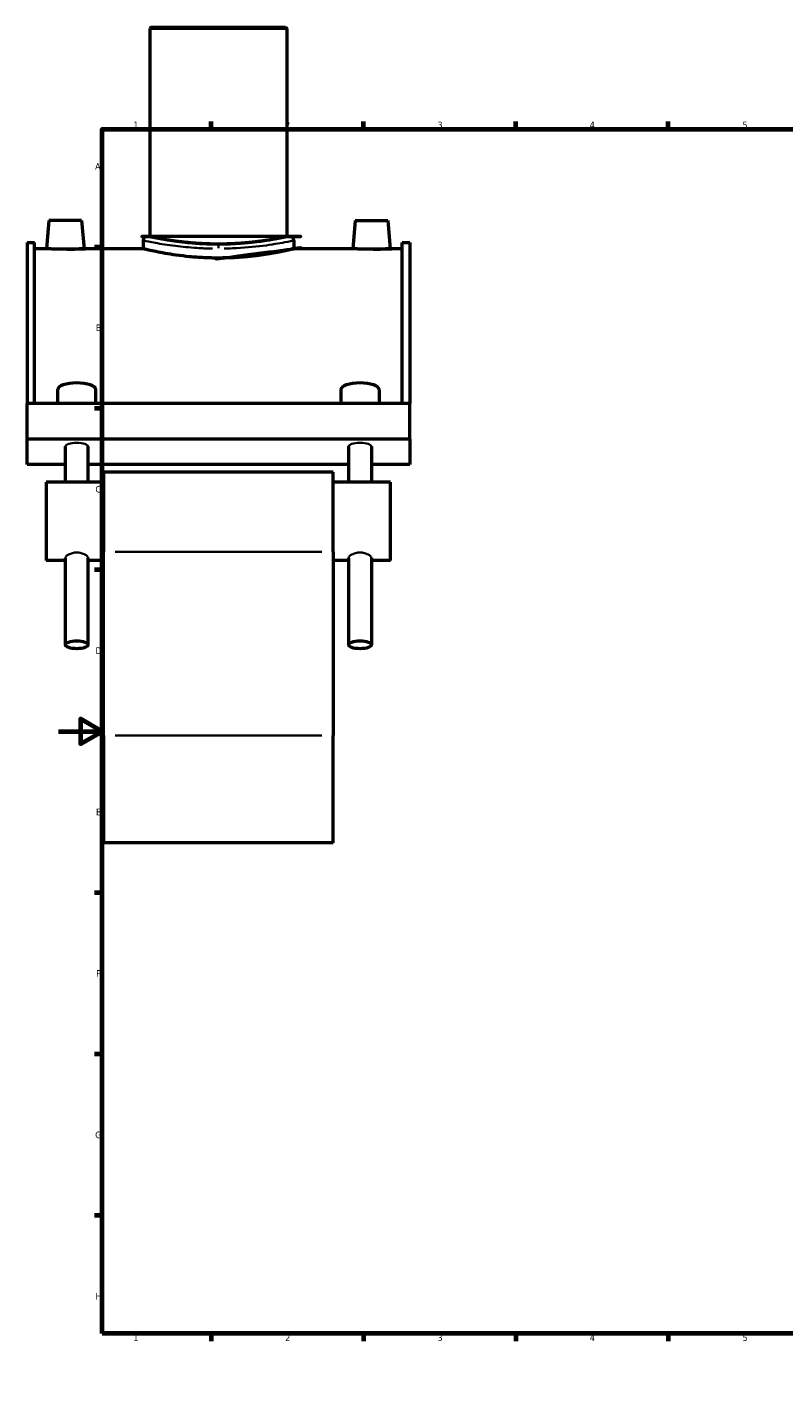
# Model space of a CAD drawing. Header units: millimetres. Extents: x -15 to 1174, y -66 to 1164.
# Tile 1 of 5: x -15 to 334, y 0 to 621. Entities that reach past the tile are written whole.
import ezdxf

# ---------------------------------------------------------------- set-up
doc = ezdxf.new("R2010")
doc.units = ezdxf.units.MM
for name, color, linetype, lineweight in [('Border (ANSI)', 7, 'Continuous', 70), ('Visible (ANSI)', 7, 'Continuous', 50), ('Visible Narrow (ANSI)', 7, 'Continuous', 35)]:
    doc.layers.add(name, color=color, linetype=linetype, lineweight=lineweight)
doc.styles.add('Note Text (ANSI)', font='tahoma.ttf')

# ---------------------------------------------------------------- blocks, each defined once
blk = doc.blocks.new('Borders Default Border')
at = {"layer": 'Border (ANSI)'}
for p, q in [((70.08333206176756, 574.000015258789), (70.08333206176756, 577.4480056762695)), ((140.1666641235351, 574.000015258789), (140.1666641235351, 577.4480056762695)), ((210.2499961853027, 574.000015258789), (210.2499961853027, 577.4480056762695)), ((280.3333282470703, 574.000015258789), (280.3333282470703, 577.4480056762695)), ((350.4166793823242, 574.000015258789), (350.4166793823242, 577.4480056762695)), ((490.5833435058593, 574.000015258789), (490.5833435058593, 577.4480056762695)), ((560.6666564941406, 574.000015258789), (560.6666564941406, 577.4480056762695)), ((630.7500076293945, 574.000015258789), (630.7500076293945, 577.4480056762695)), ((700.8333587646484, 574.000015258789), (700.8333587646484, 577.4480056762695)), ((770.9166717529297, 574.000015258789), (770.9166717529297, 577.4480056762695)), ((20, 519.7499847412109), (16.55200004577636, 519.7499847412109)), ((820.999984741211, 519.7499847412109), (824.448013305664, 519.7499847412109)), ((20, 445.4999923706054), (16.55200004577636, 445.4999923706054)), ((820.999984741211, 445.4999923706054), (824.448013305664, 445.4999923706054)), ((20, 371.25), (16.55200004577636, 371.25)), ((820.999984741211, 371.25), (824.448013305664, 371.25)), ((20, 222.7499961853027), (16.55200004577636, 222.7499961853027)), ((820.999984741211, 222.7499961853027), (824.448013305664, 222.7499961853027)), ((20, 148.5000038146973), (16.55200004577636, 148.5000038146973)), ((820.999984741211, 148.5000038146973), (824.448013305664, 148.5000038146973)), ((20, 74.25000190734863), (16.55200004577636, 74.25000190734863)), ((820.999984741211, 74.25000190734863), (824.448013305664, 74.25000190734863)), ((70.08333206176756, 20), (70.08333206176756, 16.55200004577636)), ((140.1666641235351, 20), (140.1666641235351, 16.55200004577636)), ((210.2499961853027, 20), (210.2499961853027, 16.55200004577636)), ((280.3333282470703, 20), (280.3333282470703, 16.55200004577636)), ((350.4166793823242, 20), (350.4166793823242, 16.55200004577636)), ((490.5833435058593, 20), (490.5833435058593, 16.55200004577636)), ((560.6666564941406, 20), (560.6666564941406, 16.55200004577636)), ((630.7500076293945, 20), (630.7500076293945, 16.55200004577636)), ((700.8333587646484, 20), (700.8333587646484, 16.55200004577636)), ((770.9166717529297, 20), (770.9166717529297, 16.55200004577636))]:
    blk.add_line(p, q, dxfattribs=at)
at = {"layer": 'Border (ANSI)', "flags": 128}
for points in [[(420.4999923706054, 594.0000152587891), (420.4999923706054, 574.000015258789), (414.7264862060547, 584.000015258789), (426.2734985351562, 584.000015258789), (420.4999923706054, 574.000015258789)], [(20, 20), (20, 574.000015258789), (820.999984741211, 574.000015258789), (820.999984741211, 20), (20, 20)], [(0, 297.0000076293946), (20, 297.0000076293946), (10, 302.773494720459), (10, 291.2265014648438), (20, 297.0000076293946)], [(840.9999847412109, 297.0000076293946), (820.999984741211, 297.0000076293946), (830.9999847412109, 302.773494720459), (830.9999847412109, 291.2265014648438), (820.999984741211, 297.0000076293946)], [(420.4999923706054, 0), (420.4999923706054, 20), (414.7264862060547, 10), (426.2734985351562, 10), (420.4999923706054, 20)]]:
    blk.add_lwpolyline(points, dxfattribs=at)
at = {"layer": 'Border (ANSI)', "char_height": 3.048000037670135, "attachment_point": 7, "style": 'Note Text (ANSI)'}
for s, insert in [('1', (34.3540311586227, 574.3999999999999)), ('2', (104.2008390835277, 574.3999999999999)), ('3', (174.2597883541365, 574.3357795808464)), ('4', (244.2285165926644, 574.3999999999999)), ('5', (314.4825383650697, 574.3357795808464)), ('6', (384.485404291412, 574.3357795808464)), ('7', (454.5979985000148, 574.3999999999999)), ('8', (524.6301253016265, 574.3308395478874)), ('9', (594.7012666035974, 574.3407196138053)), ('10', (663.9604136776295, 574.3357795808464)), ('11', (734.0437470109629, 574.3999999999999)), ('12', (804.127080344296, 574.3999999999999)), ('A', (16.77949436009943, 555.3509999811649)), ('A', (821.6274943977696, 555.3509999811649)), ('B', (17.14579267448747, 481.1009999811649)), ('B', (821.9937927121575, 481.1009999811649)), ('C', (16.95163907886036, 406.7966596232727)), ('C', (821.7996391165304, 406.7966596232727)), ('D', (16.95930643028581, 332.600999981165)), ('D', (821.8073064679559, 332.600999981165)), ('E', (17.20507306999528, 258.350999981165)), ('E', (822.0530731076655, 258.350999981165)), ('F', (17.28781862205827, 184.100999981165)), ('F', (822.1358186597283, 184.100999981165)), ('G', (16.81084813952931, 109.7917195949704)), ('G', (821.6588481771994, 109.7917195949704)), ('H', (16.96548147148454, 35.600999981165)), ('H', (821.8134815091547, 35.600999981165)), ('1', (34.3540311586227, 16.55199996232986)), ('2', (104.2008390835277, 16.55199996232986)), ('3', (174.2597883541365, 16.48777954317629)), ('4', (244.2285165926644, 16.55199996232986)), ('5', (314.4825383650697, 16.48777954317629)), ('6', (384.485404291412, 16.48777954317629)), ('7', (454.5979985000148, 16.55199996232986)), ('8', (524.6301253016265, 16.48283951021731)), ('9', (594.7012666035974, 16.49271957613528)), ('10', (663.9604136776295, 16.48777954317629)), ('11', (734.0437470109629, 16.55199996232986)), ('12', (804.127080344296, 16.55199996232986))]:
    blk.add_mtext(s, dxfattribs=dict(at, insert=insert))

msp = doc.modelspace()

# ---------------------------------------------------------------- linework, layer by layer
at = {"layer": 'Visible (ANSI)'}
for p, q in [((42.58854209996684, 620.9898716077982), (41.95854209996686, 620.3598716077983)), ((42.58854209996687, 620.9898716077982), (104.3285420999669, 620.9898716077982)), ((104.3285420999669, 620.9898716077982), (104.9585420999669, 620.3598716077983)), ((104.9585420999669, 620.3598716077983), (41.95854209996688, 620.3598716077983)), ((41.95854209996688, 620.3598716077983), (41.95854209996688, 524.6698716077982)), ((104.9585420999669, 620.3598716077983), (104.9585420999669, 524.6698716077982)), ((-4.441457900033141, 531.9898716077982), (-5.578810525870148, 518.9898716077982)), ((10.55854209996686, 531.9898716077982), (-4.441457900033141, 531.9898716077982)), ((10.55854209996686, 531.9898716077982), (11.69589472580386, 518.9898716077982)), ((136.3585420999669, 531.9898716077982), (135.2211894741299, 518.9898716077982)), ((136.3585420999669, 531.9898716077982), (151.3585420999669, 531.9898716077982)), ((151.3585420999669, 531.9898716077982), (152.4958947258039, 518.9898716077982)), ((-14.54145790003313, 521.8298716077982), (-14.54145789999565, 447.8156952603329)), ((-14.54145790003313, 521.8298716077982), (-11.02145790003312, 521.8298716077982)), ((-11.02145789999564, 447.8156952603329), (-11.02145790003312, 521.8298716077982)), ((38.80854209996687, 522.7798716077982), (38.80854209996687, 518.9898716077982)), ((40.69854209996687, 524.6698716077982), (41.95854209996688, 524.6698716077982)), ((104.9585420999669, 524.6698716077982), (106.2185420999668, 524.6698716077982)), ((108.1085420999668, 522.7798716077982), (108.1085420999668, 518.9898716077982)), ((157.9385421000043, 447.8156952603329), (157.9385420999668, 521.8298716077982)), ((157.9385420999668, 521.8298716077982), (161.4585420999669, 521.8298716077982)), ((161.4585420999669, 521.8298716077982), (161.4585421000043, 447.8156952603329)), ((-5.578810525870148, 518.9898716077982), (-11.02145790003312, 518.9898716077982)), ((38.80854209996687, 518.9898716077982), (11.69589472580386, 518.9898716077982)), ((135.2211894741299, 518.9898716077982), (108.1085420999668, 518.9898716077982)), ((157.9385420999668, 518.9898716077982), (152.4958947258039, 518.9898716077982)), ((-0.4114578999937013, 447.8156952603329), (-0.4114578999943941, 454.2622663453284)), ((17.08854210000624, 447.8156952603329), (17.08854210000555, 454.2622663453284)), ((129.8285421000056, 454.2622663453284), (129.8285421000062, 447.8156952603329)), ((147.3285421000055, 454.2622663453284), (147.3285421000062, 447.8156952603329)), ((161.4585421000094, 447.8156952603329), (-14.5414578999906, 447.8156952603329)), ((-14.54145789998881, 431.3710743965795), (-14.54145789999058, 447.8156952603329)), ((161.4585421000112, 431.3710743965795), (161.4585421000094, 447.8156952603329)), ((161.4585421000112, 431.3710743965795), (-14.54145789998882, 431.3710743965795)), ((-14.54145789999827, 419.7423895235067), (-14.54145789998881, 431.3710743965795)), ((161.4585421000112, 431.3710743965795), (161.4585421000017, 419.7423895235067)), ((3.088542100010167, 411.6464207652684), (3.088542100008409, 427.9508729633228)), ((13.58854210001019, 411.6464207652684), (13.58854210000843, 427.9508729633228)), ((133.3285421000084, 427.9508729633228), (133.3285421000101, 411.6464207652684)), ((143.8285421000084, 427.9508729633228), (143.8285421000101, 411.6464207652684)), ((3.088542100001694, 419.7423895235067), (-14.54145789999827, 419.7423895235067)), ((133.3285421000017, 419.7423895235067), (13.58854210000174, 419.7423895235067)), ((20.65854210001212, 416.1464207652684), (20.65854210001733, 379.6025979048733)), ((126.2585421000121, 416.1464207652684), (20.65854210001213, 416.1464207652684)), ((126.2585421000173, 379.6025979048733), (126.2585421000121, 416.1464207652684)), ((161.4585421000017, 419.7423895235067), (143.8285421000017, 419.7423895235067)), ((-5.741457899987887, 411.6464207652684), (-5.741457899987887, 375.6464207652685)), ((20.65854210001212, 411.6464207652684), (-5.741457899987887, 411.6464207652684)), ((152.6585421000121, 411.6464207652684), (126.2585421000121, 411.6464207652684)), ((152.6585421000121, 375.6464207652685), (152.6585421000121, 411.6464207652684)), ((20.65854209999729, 295.0675715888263), (20.65854210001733, 379.6025979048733)), ((126.2585421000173, 379.6025979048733), (126.2585420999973, 295.0675715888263)), ((3.088542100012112, 375.6464207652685), (-5.741457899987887, 375.6464207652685)), ((3.08854210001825, 336.80068874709), (3.088542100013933, 376.7319535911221)), ((13.58854210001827, 336.80068874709), (13.58854210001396, 376.7319535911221)), ((20.65854210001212, 375.6464207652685), (13.58854210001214, 375.6464207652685)), ((133.3285421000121, 375.6464207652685), (126.2585421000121, 375.6464207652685)), ((133.3285421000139, 376.7319535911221), (133.3285421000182, 336.80068874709)), ((143.8285421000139, 376.7319535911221), (143.8285421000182, 336.80068874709)), ((152.6585421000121, 375.6464207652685), (143.8285421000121, 375.6464207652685)), ((20.65854209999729, 295.0675715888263), (20.65854209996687, 245.7398716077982)), ((126.2585420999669, 245.7398716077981), (126.2585420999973, 295.0675715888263)), ((126.2585420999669, 245.7398716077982), (20.65854209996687, 245.7398716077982))]:
    msp.add_line(p, q, dxfattribs=at)
for centre, start, end in [((40.69854209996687, 522.7798716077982), 90, 180), ((106.2185420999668, 522.7798716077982), 0, 90)]:
    msp.add_arc(centre, 1.89, start, end, dxfattribs=at)
for centre, major_axis, start_param, end_param in [((8.33854210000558, 454.2622663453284), (-8.749999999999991, -8.9e-15), 3.141592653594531, 6.283185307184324), ((138.5785421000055, 454.2622663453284), (8.749999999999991, -8.9e-15), 4.8004e-12, 3.141592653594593)]:
    msp.add_ellipse(centre, major_axis=major_axis, ratio=0.3420201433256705, start_param=start_param, end_param=end_param, dxfattribs=at)
for centre in [(8.338542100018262, 336.80068874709), (138.5785421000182, 336.80068874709)]:
    msp.add_ellipse(centre, major_axis=(-5.25000000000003, 0), ratio=0.34202014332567, dxfattribs=at)
for points, knots in [([(104.9585420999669, 524.6698716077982), (104.9585420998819, 524.6698716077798), (104.768057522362, 524.6288404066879), (103.9678774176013, 524.4612210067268), (103.3583739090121, 524.3347398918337), (101.7491146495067, 524.0166268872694), (100.7480797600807, 523.8250127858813), (98.43724498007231, 523.4131464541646), (97.12728748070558, 523.1932966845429), (94.33742227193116, 522.7676454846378), (92.76118316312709, 522.5467994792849), (89.32708484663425, 522.1313127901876), (87.46928337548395, 521.937098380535), (83.59070863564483, 521.6137234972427), (81.56672961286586, 521.484623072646), (77.49279412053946, 521.3133474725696), (75.44279400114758, 521.2713063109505), (71.47429019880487, 521.2713063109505), (69.42429007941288, 521.3133474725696), (65.35035458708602, 521.484623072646), (63.32637556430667, 521.6137234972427), (59.44780082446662, 521.937098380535), (57.5899993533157, 522.1313127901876), (54.15590103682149, 522.5467994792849), (52.57966192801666, 522.7676454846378), (49.7897967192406, 523.1932966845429), (48.47983921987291, 523.4131464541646), (46.1690044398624, 523.8250127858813), (45.16796955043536, 524.0166268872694), (43.55871029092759, 524.3347398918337), (42.94920678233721, 524.4612210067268), (42.14902667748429, 524.6288404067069), (41.95854209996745, 524.6698716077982), (41.95854209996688, 524.6698716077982)], [4.762031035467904, 4.762031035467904, 4.762031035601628, 4.762031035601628, 5.357263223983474, 5.357263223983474, 5.952495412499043, 5.952495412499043, 6.547727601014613, 6.547727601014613, 7.142959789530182, 7.142959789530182, 7.738235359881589, 7.738235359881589, 8.333510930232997, 8.333510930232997, 8.928786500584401, 8.928786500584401, 9.524062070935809, 9.524062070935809, 10.11933764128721, 10.11933764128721, 10.71461321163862, 10.71461321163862, 11.30988878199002, 11.30988878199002, 11.90516435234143, 11.90516435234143, 12.500396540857, 12.500396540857, 13.09562872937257, 13.09562872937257, 13.69086091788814, 13.69086091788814, 14.28609310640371, 14.28609310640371, 14.28609310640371, 14.28609310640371]), ([(3.058542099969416, 518.7255272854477), (1.971942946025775, 518.7255272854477), (0.813443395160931, 518.7393838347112), (-1.316315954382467, 518.789373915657), (-2.28760621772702, 518.8247811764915), (-3.819799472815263, 518.8911507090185), (-4.483169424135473, 518.9264238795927), (-5.362674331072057, 518.9761368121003), (-5.578810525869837, 518.9898716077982), (-5.578810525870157, 518.9898716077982)], [2.607041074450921, 2.607041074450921, 2.607041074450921, 2.607041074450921, 2.933020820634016, 2.933020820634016, 3.25900056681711, 3.25900056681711, 3.584781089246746, 3.584781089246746, 3.910561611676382, 3.910561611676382, 3.910561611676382, 3.910561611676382]), ([(11.69589472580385, 518.9898716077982), (11.69589472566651, 518.9898716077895), (11.47975853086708, 518.9761368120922), (10.60025362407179, 518.9264238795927), (9.936883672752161, 518.8911507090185), (8.404690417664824, 518.8247811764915), (7.433400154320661, 518.789373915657), (5.303640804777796, 518.7393838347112), (4.145141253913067, 518.7255272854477), (3.058542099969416, 518.7255272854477)], [6.517602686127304, 6.517602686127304, 6.517602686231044, 6.517602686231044, 6.843383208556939, 6.843383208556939, 7.169163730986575, 7.169163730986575, 7.495143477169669, 7.495143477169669, 7.821123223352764, 7.821123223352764, 7.821123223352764, 7.821123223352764]), ([(73.45854209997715, 514.6974512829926), (71.27350648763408, 514.6974512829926), (69.01681066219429, 514.7508725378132), (64.53354881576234, 514.9682028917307), (62.3069305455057, 515.1319319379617), (58.04120681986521, 515.5415389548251), (55.9985350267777, 515.7873322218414), (52.22322029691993, 516.3125981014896), (50.4906278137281, 516.5915321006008), (47.42415046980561, 517.1286908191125), (45.98402228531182, 517.4059667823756), (43.4428732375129, 517.9252146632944), (42.3416751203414, 518.1666866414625), (40.57081944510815, 518.5675392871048), (39.89975482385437, 518.7269052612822), (39.01850696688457, 518.9381386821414), (38.80854209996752, 518.9898716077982), (38.80854209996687, 518.9898716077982)], [0, 0, 0, 0, 0.6555106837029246, 0.6555106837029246, 1.311021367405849, 1.311021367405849, 1.966532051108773, 1.966532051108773, 2.622042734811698, 2.622042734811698, 3.277470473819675, 3.277470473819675, 3.932898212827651, 3.932898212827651, 4.588325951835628, 4.588325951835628, 5.243753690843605, 5.243753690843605, 5.243753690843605, 5.243753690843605]), ([(108.1085420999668, 518.9898716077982), (108.1085420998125, 518.98987160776), (107.8985772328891, 518.9381386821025), (107.0173293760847, 518.7269052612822), (106.3462647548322, 518.5675392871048), (104.5754090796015, 518.1666866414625), (103.4742109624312, 517.9252146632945), (100.9330619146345, 517.4059667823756), (99.49293373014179, 517.1286908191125), (96.42645638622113, 516.5915321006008), (94.69386390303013, 516.3125981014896), (90.91854917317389, 515.7873322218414), (88.87587738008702, 515.5415389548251), (84.61015365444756, 515.1319319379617), (82.38353538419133, 514.9682028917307), (77.9002735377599, 514.7508725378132), (75.64357771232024, 514.6974512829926), (73.45854209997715, 514.6974512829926)], [15.73126107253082, 15.73126107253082, 15.7312610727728, 15.7312610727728, 16.38668881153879, 16.38668881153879, 17.04211655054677, 17.04211655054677, 17.69754428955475, 17.69754428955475, 18.35297202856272, 18.35297202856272, 19.00848271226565, 19.00848271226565, 19.66399339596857, 19.66399339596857, 20.3195040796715, 20.3195040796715, 20.97501476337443, 20.97501476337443, 20.97501476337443, 20.97501476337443]), ([(143.8585420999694, 518.7255272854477), (142.7719429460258, 518.7255272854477), (141.613443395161, 518.7393838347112), (139.4836840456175, 518.789373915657), (138.512393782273, 518.8247811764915), (136.9802005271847, 518.8911507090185), (136.3168305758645, 518.9264238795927), (135.4373256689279, 518.9761368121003), (135.2211894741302, 518.9898716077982), (135.2211894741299, 518.9898716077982)], [0, 0, 0, 0, 0.3259797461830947, 0.3259797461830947, 0.6519594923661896, 0.6519594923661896, 0.977740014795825, 0.977740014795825, 1.30352053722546, 1.30352053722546, 1.30352053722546, 1.30352053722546]), ([(152.4958947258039, 518.9898716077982), (152.4958947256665, 518.9898716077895), (152.2797585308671, 518.9761368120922), (151.4002536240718, 518.9264238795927), (150.7368836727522, 518.8911507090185), (149.2046904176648, 518.8247811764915), (148.2334001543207, 518.789373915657), (146.1036408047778, 518.7393838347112), (144.9451412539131, 518.7255272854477), (143.8585420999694, 518.7255272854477)], [3.910561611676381, 3.910561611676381, 3.910561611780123, 3.910561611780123, 4.236342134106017, 4.236342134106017, 4.562122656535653, 4.562122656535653, 4.888102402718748, 4.888102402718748, 5.214082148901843, 5.214082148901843, 5.214082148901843, 5.214082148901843])]:
    msp.add_open_spline(points, degree=3, knots=knots, dxfattribs=at)
at = {"layer": 'Visible Narrow (ANSI)'}
for p, q in [((73.45854209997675, 520.8604877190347), (73.45854209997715, 519.1784278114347)), ((120.9785421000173, 379.6025979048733), (25.93854210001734, 379.6025979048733)), ((25.93854209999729, 295.0675715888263), (120.9785420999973, 295.0675715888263))]:
    msp.add_line(p, q, dxfattribs=at)
for centre in [(8.338542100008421, 427.950872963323), (138.5785421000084, 427.950872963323)]:
    msp.add_ellipse(centre, major_axis=(-5.250000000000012, 0), ratio=0.3420201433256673, start_param=3.14159265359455, end_param=6.283185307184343, dxfattribs=at)
for points, knots in [([(38.91786410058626, 522.7557567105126), (39.01769511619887, 522.734996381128), (39.18778845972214, 522.6995508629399), (40.28624400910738, 522.4701523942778), (42.0361229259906, 522.1061099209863), (46.96801418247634, 521.2246822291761), (50.11034856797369, 520.7159562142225), (56.74889198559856, 519.8994974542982), (60.08883543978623, 519.5742017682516), (65.92234065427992, 519.2132495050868), (68.31645454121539, 519.1170718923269), (70.7315400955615, 519.075248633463)], [-15.46380562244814, -15.46380562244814, -15.46380562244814, -15.46380562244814, -15.09563356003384, -15.09563356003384, -13.7821018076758, -13.7821018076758, -12.50191399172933, -12.50191399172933, -11.44394337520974, -11.44394337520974, -10.74605698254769, -10.74605698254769, -10.74605698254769, -10.74605698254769]), ([(70.88028565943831, 520.917222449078), (68.59693204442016, 520.9595878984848), (66.33340618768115, 521.0570123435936), (60.81809216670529, 521.4226439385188), (57.66032744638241, 521.7521567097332), (51.3838863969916, 522.5791999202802), (48.41295206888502, 523.094520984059), (43.750073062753, 523.987375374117), (42.09564208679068, 524.3561372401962), (41.0571022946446, 524.5885095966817), (40.89628676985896, 524.6244146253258), (40.80190108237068, 524.6454440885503)], [10.74605698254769, 10.74605698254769, 10.74605698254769, 10.74605698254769, 11.44394337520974, 11.44394337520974, 12.50191399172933, 12.50191399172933, 13.7821018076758, 13.7821018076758, 15.09563356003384, 15.09563356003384, 15.46380562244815, 15.46380562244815, 15.46380562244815, 15.46380562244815]), ([(106.1168269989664, 524.64670596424), (106.1020409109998, 524.6433805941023), (106.0856076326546, 524.6396703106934), (105.649296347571, 524.5407920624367), (104.3532084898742, 524.2425754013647), (99.9733710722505, 523.3600999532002), (96.68946293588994, 522.7508453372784), (88.8531452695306, 521.6828449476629), (84.31583919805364, 521.2325009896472), (78.39483934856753, 520.9751978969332), (77.2185321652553, 520.9387107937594), (76.03691960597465, 520.9169656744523)], [26.47197672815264, 26.47197672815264, 26.47197672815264, 26.47197672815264, 26.5294300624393, 26.5294300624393, 27.85810032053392, 27.85810032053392, 29.35239343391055, 29.35239343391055, 30.82864986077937, 30.82864986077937, 31.18977936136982, 31.18977936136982, 31.18977936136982, 31.18977936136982]), ([(76.18567215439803, 519.0749951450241), (77.43545466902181, 519.0964619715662), (78.67962572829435, 519.1324821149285), (84.94222172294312, 519.3864922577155), (89.74129545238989, 519.8310727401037), (98.02970836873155, 520.8854049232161), (101.5030727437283, 521.4868623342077), (106.1355930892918, 522.3580439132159), (107.5064552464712, 522.6524440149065), (107.9679383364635, 522.7500568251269), (107.9853196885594, 522.7537196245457), (108.0009588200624, 522.757002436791)], [-31.18977936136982, -31.18977936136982, -31.18977936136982, -31.18977936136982, -30.82864986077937, -30.82864986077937, -29.35239343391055, -29.35239343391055, -27.85810032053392, -27.85810032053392, -26.5294300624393, -26.5294300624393, -26.47197672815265, -26.47197672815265, -26.47197672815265, -26.47197672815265]), ([(3.088542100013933, 376.7319535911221), (3.088542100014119, 376.9588137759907), (3.221887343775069, 377.2377799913), (3.758887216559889, 377.816583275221), (4.162335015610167, 378.1147323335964), (5.090250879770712, 378.615880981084), (5.677988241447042, 378.8528206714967), (6.970216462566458, 379.1775720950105), (7.675071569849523, 379.2629999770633), (9.00201263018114, 379.2629999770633), (9.706867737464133, 379.1775720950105), (10.99909595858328, 378.8528206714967), (11.58683332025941, 378.615880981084), (12.51474918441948, 378.1147323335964), (12.91819698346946, 377.816583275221), (13.45519685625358, 377.2377799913), (13.58854210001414, 376.9588137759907), (13.58854210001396, 376.7319535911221)], [0.7960592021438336, 0.7960592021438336, 0.7960592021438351, 0.7960592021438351, 0.9950476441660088, 0.9950476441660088, 1.194036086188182, 1.194036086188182, 1.393077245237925, 1.393077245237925, 1.592118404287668, 1.592118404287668, 1.791159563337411, 1.791159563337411, 1.990200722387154, 1.990200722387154, 2.189189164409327, 2.189189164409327, 2.388177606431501, 2.388177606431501, 2.388177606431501, 2.388177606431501]), ([(133.3285421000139, 376.7319535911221), (133.3285421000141, 376.9588137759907), (133.461887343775, 377.2377799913), (133.9988872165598, 377.816583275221), (134.4023350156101, 378.1147323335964), (135.3302508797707, 378.615880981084), (135.917988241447, 378.8528206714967), (137.2102164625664, 379.1775720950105), (137.9150715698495, 379.2629999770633), (138.5785421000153, 379.2629999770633)], [2.388177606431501, 2.388177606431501, 2.388177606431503, 2.388177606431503, 2.587166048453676, 2.587166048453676, 2.78615449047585, 2.78615449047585, 2.985195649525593, 2.985195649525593, 3.184236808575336, 3.184236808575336, 3.184236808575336, 3.184236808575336]), ([(138.5785421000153, 379.2629999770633), (139.2420126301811, 379.2629999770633), (139.9468677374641, 379.1775720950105), (141.2390959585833, 378.8528206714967), (141.8268333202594, 378.615880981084), (142.7547491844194, 378.1147323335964), (143.1581969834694, 377.816583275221), (143.6951968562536, 377.2377799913), (143.8285421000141, 376.9588137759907), (143.8285421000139, 376.7319535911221)], [0, 0, 0, 0, 0.1990411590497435, 0.1990411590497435, 0.398082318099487, 0.398082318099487, 0.5970707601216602, 0.5970707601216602, 0.7960592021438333, 0.7960592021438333, 0.796059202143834, 0.796059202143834])]:
    msp.add_open_spline(points, degree=3, knots=knots, dxfattribs=at)

# ---------------------------------------------------------------- block references
msp.add_blockref('Borders Default Border', (0, 0))

doc.saveas('drawing.dxf')
